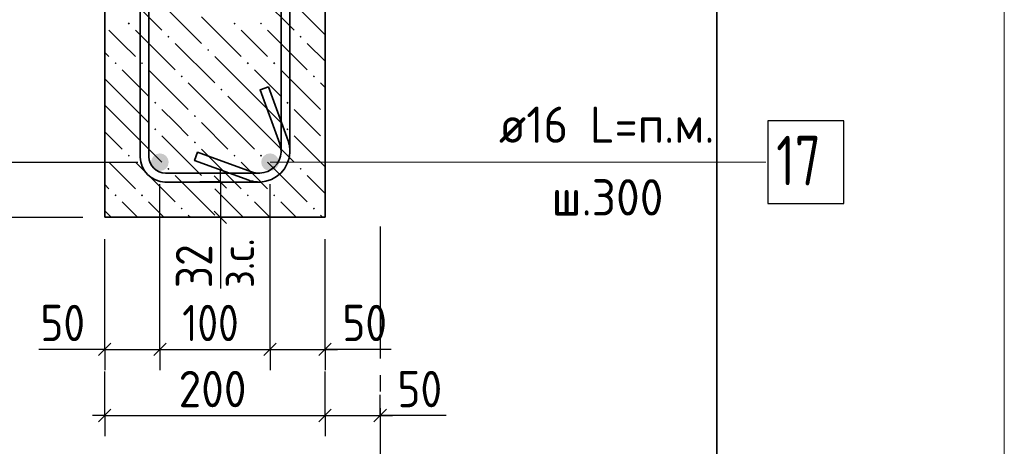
# Model space of a CAD drawing. Header units: millimetres. Extents: x 0 to 42000, y 0 to 29700.
# Tile 7 of 12: x 15087 to 21046, y 18829 to 21412. Entities that reach past the tile are written whole.
import ezdxf

# ---------------------------------------------------------------- set-up
doc = ezdxf.new("R2010")
doc.units = ezdxf.units.MM
doc.linetypes.add('______5', pattern=[1100, 800, -100, 100, -100])
for name, color, linetype, lineweight in [('S1 Продольная арматура', 7, 'Continuous', 35), ('Standard', 7, 'Continuous', 25), ('ЖБ Пилон', 7, 'Continuous', 35), ('Позиционная метка линия выноска', 7, 'Continuous', 13)]:
    doc.layers.add(name, color=color, linetype=linetype, lineweight=lineweight)
doc.layers.add('Оси', color=7, linetype='______5')
doc.layers.add('Размерная выноска', color=7, linetype='Continuous')
doc.layers.add('Хомут', color=7, linetype='Continuous', lineweight=25, true_color=0x6e3c1e)
doc.styles.add('ISOCPEUR', font='txt')

msp = doc.modelspace()

# ---------------------------------------------------------------- hatches: boundary and pattern name
at = {"layer": 'S1 Продольная арматура', "linetype": 'Continuous', "lineweight": 18, "transparency": 33554687}
for points in [[(15989.1, 20549), (15985, 20569.4), (15973.5, 20586.7), (15956.2, 20598.3), (15935.8, 20602.3), (15915.4, 20598.3), (15898, 20586.7), (15886.5, 20569.4), (15882.4, 20549), (15886.5, 20528.6), (15898, 20511.3), (15915.4, 20499.7), (15935.8, 20495.7), (15956.2, 20499.7), (15973.5, 20511.3), (15985, 20528.6)], [(15989.1, 20549), (15985, 20569.4), (15973.5, 20586.7), (15956.2, 20598.3), (15935.8, 20602.3), (15915.4, 20598.3), (15898, 20586.7), (15886.5, 20569.4), (15882.4, 20549), (15886.5, 20528.6), (15898, 20511.3), (15915.4, 20499.7), (15935.8, 20495.7), (15956.2, 20499.7), (15973.5, 20511.3), (15985, 20528.6)], [(16655.8, 20549), (16651.7, 20569.4), (16640.1, 20586.7), (16622.8, 20598.3), (16602.4, 20602.3), (16582, 20598.3), (16564.7, 20586.7), (16553.1, 20569.4), (16549.1, 20549), (16553.1, 20528.6), (16564.7, 20511.3), (16582, 20499.7), (16602.4, 20495.7), (16622.8, 20499.7), (16640.1, 20511.3), (16651.7, 20528.6)], [(16655.8, 20549), (16651.7, 20569.4), (16640.1, 20586.7), (16622.8, 20598.3), (16602.4, 20602.3), (16582, 20598.3), (16564.7, 20586.7), (16553.1, 20569.4), (16549.1, 20549), (16553.1, 20528.6), (16564.7, 20511.3), (16582, 20499.7), (16602.4, 20495.7), (16622.8, 20499.7), (16640.1, 20511.3), (16651.7, 20528.6)]]:
    msp.add_hatch(color=7, dxfattribs=at).paths.add_polyline_path(points)
at = {"layer": 'ЖБ Пилон', "linetype": 'Continuous', "lineweight": 18, "transparency": 33554687}
for points in [[(15741.3, 21388.5), (15747.8, 21395), (15754.3, 21388.5), (15747.8, 21382)], [(16381.3, 21388.5), (16387.8, 21395), (16394.3, 21388.5), (16387.8, 21382)], [(16541.3, 21388.5), (16547.8, 21395), (16554.3, 21388.5), (16547.8, 21382)], [(15981.3, 21308.5), (15987.8, 21315), (15994.3, 21308.5), (15987.8, 21302)], [(16781.3, 21308.5), (16787.8, 21315), (16794.3, 21308.5), (16787.8, 21302)], [(16221.3, 21228.5), (16227.8, 21235), (16234.3, 21228.5), (16227.8, 21222)], [(15661.3, 21148.5), (15667.8, 21155), (15674.3, 21148.5), (15667.8, 21142)], [(15821.3, 21148.5), (15827.8, 21155), (15834.3, 21148.5), (15827.8, 21142)], [(16461.3, 21148.5), (16467.8, 21155), (16474.3, 21148.5), (16467.8, 21142)], [(16621.3, 21148.5), (16627.8, 21155), (16634.3, 21148.5), (16627.8, 21142)], [(16061.3, 21068.5), (16067.8, 21075), (16074.3, 21068.5), (16067.8, 21062)], [(16861.3, 21068.5), (16867.8, 21075), (16874.3, 21068.5), (16867.8, 21062)], [(16301.3, 20988.5), (16307.8, 20995), (16314.3, 20988.5), (16307.8, 20982)], [(15901.3, 20908.5), (15907.8, 20915), (15914.3, 20908.5), (15907.8, 20902)], [(16701.3, 20908.5), (16707.8, 20915), (16714.3, 20908.5), (16707.8, 20902)], [(16141.3, 20828.5), (16147.8, 20835), (16154.3, 20828.5), (16147.8, 20822)], [(15901.3, 20748.5), (15907.8, 20755), (15914.3, 20748.5), (15907.8, 20742)], [(16701.3, 20748.5), (16707.8, 20755), (16714.3, 20748.5), (16707.8, 20742)], [(16141.3, 20668.5), (16147.8, 20675), (16154.3, 20668.5), (16147.8, 20662)], [(15741.3, 20588.5), (15747.8, 20595), (15754.3, 20588.5), (15747.8, 20582)], [(16381.3, 20588.5), (16387.8, 20595), (16394.3, 20588.5), (16387.8, 20582)], [(16541.3, 20588.5), (16547.8, 20595), (16554.3, 20588.5), (16547.8, 20582)], [(15981.3, 20508.5), (15987.8, 20515), (15994.3, 20508.5), (15987.8, 20502)], [(16781.3, 20508.5), (16787.8, 20515), (16794.3, 20508.5), (16787.8, 20502)], [(16221.3, 20428.5), (16227.8, 20435), (16234.3, 20428.5), (16227.8, 20422)], [(15661.3, 20348.5), (15667.8, 20355), (15674.3, 20348.5), (15667.8, 20342)], [(15821.3, 20348.5), (15827.8, 20355), (15834.3, 20348.5), (15827.8, 20342)], [(16461.3, 20348.5), (16467.8, 20355), (16474.3, 20348.5), (16467.8, 20342)], [(16621.3, 20348.5), (16627.8, 20355), (16634.3, 20348.5), (16627.8, 20342)], [(16061.3, 20268.5), (16067.8, 20275), (16074.3, 20268.5), (16067.8, 20262)], [(16861.3, 20268.5), (16867.8, 20275), (16874.3, 20268.5), (16867.8, 20262)]]:
    msp.add_hatch(color=7, dxfattribs=at).paths.add_polyline_path(points, flags=16)

# ---------------------------------------------------------------- linework, layer by layer
at = {"layer": 'S1 Продольная арматура', "color": 7, "linetype": 'Continuous', "lineweight": 25, "transparency": 33554687}
msp.add_lwpolyline([(19615.8, 20299), (20075.8, 20299), (20075.8, 20799), (19615.8, 20799), (19615.8, 20299)], dxfattribs=at)
at = {"layer": 'Standard', "color": 7, "linetype": 'Continuous', "lineweight": -3, "transparency": 33554687}
for p, q in [((16302.4, 20429.2), (16302.4, 20504.2)), ((16302.4, 20429.2), (16177.4, 20429.2)), ((16302.4, 20429.2), (16427.4, 20429.2)), ((16302.4, 20429.2), (16302.4, 20215.7)), ((16302.4, 20215.7), (16177.4, 20215.7)), ((16302.4, 20215.7), (16427.4, 20215.7)), ((16302.4, 20215.7), (16302.4, 20140.7)), ((15602.4, 19415.7), (15602.4, 19540.7)), ((15935.8, 19415.7), (15935.8, 19540.7)), ((16602.4, 19415.7), (16602.4, 19540.7)), ((16935.8, 19415.7), (16935.8, 19540.7)), ((15602.4, 19415.7), (15527.4, 19415.7)), ((15602.4, 19415.7), (15602.4, 19290.7)), ((15602.4, 19415.7), (15935.8, 19415.7)), ((15935.8, 19415.7), (15935.8, 19290.7)), ((15935.8, 19415.7), (16602.4, 19415.7)), ((16602.4, 19415.7), (16602.4, 19290.7)), ((16602.4, 19415.7), (16935.8, 19415.7)), ((16935.8, 19415.7), (16935.8, 19290.7)), ((16935.8, 19415.7), (17010.8, 19415.7)), ((15602.4, 19015.7), (15602.4, 19282.3)), ((15602.4, 19015.7), (15602.4, 19140.7)), ((16935.8, 19015.7), (16935.8, 19140.7)), ((17269.1, 19015.7), (17269.1, 19140.7)), ((15602.4, 19015.7), (15527.4, 19015.7)), ((15602.4, 19015.7), (15602.4, 18890.7)), ((15602.4, 19015.7), (16935.8, 19015.7)), ((16935.8, 19015.7), (16935.8, 18890.7)), ((16935.8, 19015.7), (17269.1, 19015.7)), ((17269.1, 19015.7), (17269.1, 18890.7)), ((17269.1, 19015.7), (17269.1, 19015.7)), ((17269.1, 19015.7), (17344.1, 19015.7))]:
    msp.add_line(p, q, dxfattribs=at)
at = {"layer": 'Standard', "color": 7, "linetype": 'Continuous', "lineweight": 25, "transparency": 33554687}
for p, q in [((16264.9, 20466.7), (16339.9, 20391.7)), ((16264.9, 20253.2), (16339.9, 20178.2)), ((15564.9, 19378.2), (15639.9, 19453.2)), ((15898.3, 19378.2), (15973.3, 19453.2)), ((16564.9, 19378.2), (16639.9, 19453.2)), ((16898.3, 19378.2), (16973.3, 19453.2)), ((15564.9, 18978.2), (15639.9, 19053.2)), ((16898.3, 18978.2), (16973.3, 19053.2)), ((17231.6, 18978.2), (17306.6, 19053.2))]:
    msp.add_line(p, q, dxfattribs=at)
at = {"layer": 'Standard', "color": 7, "linetype": 'Continuous', "lineweight": 13, "transparency": 33554687}
msp.add_lwpolyline([(21046.1, 29200), (2000, 29200), (2000, 13705.3), (21046.1, 13705.3), (21046.1, 29200)], dxfattribs=at)
at = {"layer": 'Standard', "color": 254, "linetype": 'Continuous', "lineweight": 35, "true_color": 0xc4c4ff, "transparency": 33554687}
msp.add_lwpolyline([(13737.6, 17916.6), (19306.5, 17916.6), (19306.5, 28483.4), (13737.6, 28483.4), (13737.6, 17916.6)], dxfattribs=at)
at = {"layer": 'Standard', "color": 7, "linetype": 'Continuous', "lineweight": -3, "transparency": 33554687}
for points in [[(14877.7, 20549), (15358.1, 20549), (15358.1, 20549), (15802.4, 20549)], [(15935.8, 19415.7), (15935.8, 19432.7), (15935.8, 19432.7), (15935.8, 19432.7), (15935.8, 19432.7), (15935.8, 20415.7)], [(16602.4, 19415.7), (16602.4, 19432.7), (16602.4, 19432.7), (16602.4, 20415.7)], [(14877.7, 20215.7), (15138.9, 20215.7), (15138.9, 20215.7), (15469.1, 20215.7)], [(15602.4, 19415.7), (15602.4, 19432.7), (15602.4, 19432.7), (15602.4, 19432.7), (15602.4, 19432.7), (15602.4, 20082.3)], [(16935.8, 19415.7), (16935.8, 19432.7), (16935.8, 19432.7), (16935.8, 20082.3)], [(16935.8, 19015.7), (16935.8, 19032.7), (16935.8, 19032.7), (16935.8, 19282.3)]]:
    msp.add_lwpolyline(points, dxfattribs=at)
at = {"layer": 'ЖБ Пилон', "color": 7, "linetype": 'Continuous', "lineweight": 35, "transparency": 33554687}
for p, q in [((15602.4, 26882.3), (15602.4, 20215.7)), ((16935.8, 20215.7), (16935.8, 26882.3)), ((15602.4, 20215.7), (16935.8, 20215.7))]:
    msp.add_line(p, q, dxfattribs=at)
at = {"layer": 'ЖБ Пилон', "color": 9, "linetype": 'Continuous', "lineweight": 18, "true_color": 0xc7c7c7, "transparency": 33554687}
for p, q in [((15707.8, 21588.5), (15947.8, 21348.5)), ((16507.8, 21588.5), (16747.8, 21348.5)), ((15947.8, 21508.5), (16187.8, 21268.5)), ((16747.8, 21508.5), (16935.8, 21320.5)), ((16187.8, 21428.5), (16427.8, 21188.5)), ((15707.8, 21268.5), (15627.8, 21348.5)), ((15787.8, 21348.5), (16027.8, 21108.5)), ((16507.8, 21268.5), (16427.8, 21348.5)), ((16587.8, 21348.5), (16827.8, 21108.5)), ((15602.4, 21213.8), (15627.8, 21188.5)), ((15787.8, 21188.5), (15707.8, 21268.5)), ((16027.8, 21268.5), (16267.8, 21028.5)), ((16587.8, 21188.5), (16507.8, 21268.5)), ((16827.8, 21268.5), (16935.8, 21160.5)), ((16507.8, 20948.5), (16267.8, 21188.5)), ((15707.8, 21108.5), (15867.8, 20948.5)), ((15867.8, 21108.5), (16107.8, 20868.5)), ((16507.8, 21108.5), (16667.8, 20948.5)), ((16667.8, 21108.5), (16907.8, 20868.5)), ((15707.8, 20948.5), (15602.4, 21053.8)), ((16347.8, 20788.5), (16107.8, 21028.5)), ((16935.8, 21000.5), (16907.8, 21028.5)), ((15707.8, 20948.5), (15867.8, 20788.5)), ((16347.8, 20948.5), (16507.8, 20788.5)), ((16507.8, 20948.5), (16667.8, 20788.5)), ((15602.4, 20893.8), (15707.8, 20788.5)), ((16027.8, 20788.5), (15947.8, 20868.5)), ((16827.8, 20788.5), (16747.8, 20868.5)), ((15707.8, 20788.5), (15947.8, 20548.5)), ((16107.8, 20708.5), (16027.8, 20788.5)), ((16187.8, 20788.5), (16347.8, 20628.5)), ((16347.8, 20788.5), (16507.8, 20628.5)), ((16507.8, 20788.5), (16747.8, 20548.5)), ((16907.8, 20708.5), (16827.8, 20788.5)), ((15602.4, 20733.8), (15707.8, 20628.5)), ((15947.8, 20708.5), (16187.8, 20468.5)), ((16747.8, 20708.5), (16935.8, 20520.5)), ((16187.8, 20628.5), (16427.8, 20388.5)), ((15707.8, 20468.5), (15627.8, 20548.5)), ((15787.8, 20548.5), (16027.8, 20308.5)), ((16507.8, 20468.5), (16427.8, 20548.5)), ((16587.8, 20548.5), (16827.8, 20308.5)), ((15787.8, 20388.5), (15707.8, 20468.5)), ((16027.8, 20468.5), (16267.8, 20228.5)), ((16587.8, 20388.5), (16507.8, 20468.5)), ((16827.8, 20468.5), (16935.8, 20360.5)), ((15602.4, 20413.8), (15627.8, 20388.5)), ((16440.6, 20215.7), (16267.8, 20388.5)), ((15707.8, 20308.5), (15800.6, 20215.7)), ((15867.8, 20308.5), (15960.6, 20215.7)), ((16507.8, 20308.5), (16600.6, 20215.7)), ((16667.8, 20308.5), (16760.6, 20215.7)), ((15640.6, 20215.7), (15602.4, 20253.8)), ((16120.6, 20215.7), (16107.8, 20228.5)), ((16920.6, 20215.7), (16907.8, 20228.5))]:
    msp.add_line(p, q, dxfattribs=at)
at = {"layer": 'Оси', "color": 8, "linetype": '______5', "lineweight": -3, "transparency": 33554687}
msp.add_line((17269.1, 20160.1), (17269.1, 18749), dxfattribs=at)
at = {"layer": 'Позиционная метка линия выноска', "color": 7, "linetype": 'Continuous', "lineweight": 13, "transparency": 33554687}
msp.add_line((16602.4, 20549), (19602.4, 20549), dxfattribs=at)
at = {"layer": 'Размерная выноска', "color": 7, "linetype": 'Continuous', "lineweight": -3, "transparency": 33554687}
for p, q in [((16302.4, 20215.7), (16302.4, 19785.4)), ((15602.4, 19415.7), (15202.4, 19415.7)), ((17335.8, 19415.7), (16935.8, 19415.7)), ((17669.1, 19015.7), (17269.1, 19015.7))]:
    msp.add_line(p, q, dxfattribs=at)
at = {"layer": 'Хомут', "color": 7, "linetype": 'Continuous', "lineweight": 35, "transparency": 33554687}
for points in [[(16592.6, 21005.3), (16711.8, 20677.7), (16714.2, 20670.5), (16716.3, 20663.1), (16718.1, 20655.6), (16719.6, 20648.1), (16720.8, 20640.5), (16721.6, 20632.8), (16722.2, 20625.2), (16722.4, 20617.6), (16722.4, 20606.8), (16717.9, 20574.3), (16706.7, 20540.4), (16689.3, 20509.3), (16667.8, 20483.6), (16642.2, 20462.2), (16611, 20444.7), (16577.1, 20433.5), (16544.6, 20429), (15965.6, 20429), (15938.2, 20432.8), (15909.7, 20442.2), (15883.4, 20456.9), (15861.8, 20475), (15843.7, 20496.7), (15829, 20522.9), (15819.6, 20551.5), (15815.8, 20578.8), (15815.8, 24519.2)], [(16592.6, 21005.3), (16711.8, 20677.7), (16714.2, 20670.5), (16716.3, 20663.1), (16718.1, 20655.6), (16719.6, 20648.1), (16720.8, 20640.5), (16721.6, 20632.8), (16722.2, 20625.2), (16722.4, 20617.6), (16722.4, 20606.8), (16717.9, 20574.3), (16706.7, 20540.4), (16689.3, 20509.3), (16667.8, 20483.6), (16642.2, 20462.2), (16611, 20444.7), (16577.1, 20433.5), (16544.6, 20429), (15965.6, 20429), (15938.2, 20432.8), (15909.7, 20442.2), (15883.4, 20456.9), (15861.8, 20475), (15843.7, 20496.7), (15829, 20522.9), (15819.6, 20551.5), (15815.8, 20578.8), (15815.8, 24519.2)], [(16592.6, 21005.3), (16711.8, 20677.7), (16714.2, 20670.5), (16716.3, 20663.1), (16718.1, 20655.6), (16719.6, 20648.1), (16720.8, 20640.5), (16721.6, 20632.8), (16722.2, 20625.2), (16722.4, 20617.6), (16722.4, 20606.8), (16717.9, 20574.3), (16706.7, 20540.4), (16689.3, 20509.3), (16667.8, 20483.6), (16642.2, 20462.2), (16611, 20444.7), (16577.1, 20433.5), (16544.6, 20429), (15965.6, 20429), (15938.2, 20432.8), (15909.7, 20442.2), (15883.4, 20456.9), (15861.8, 20475), (15843.7, 20496.7), (15829, 20522.9), (15819.6, 20551.5), (15815.8, 20578.8), (15815.8, 24519.2)], [(16592.6, 21005.3), (16711.8, 20677.7), (16714.2, 20670.5), (16716.3, 20663.1), (16718.1, 20655.6), (16719.6, 20648.1), (16720.8, 20640.5), (16721.6, 20632.8), (16722.2, 20625.2), (16722.4, 20617.6), (16722.4, 20606.8), (16717.9, 20574.3), (16706.7, 20540.4), (16689.3, 20509.3), (16667.8, 20483.6), (16642.2, 20462.2), (16611, 20444.7), (16577.1, 20433.5), (16544.6, 20429), (15965.6, 20429), (15938.2, 20432.8), (15909.7, 20442.2), (15883.4, 20456.9), (15861.8, 20475), (15843.7, 20496.7), (15829, 20522.9), (15819.6, 20551.5), (15815.8, 20578.8), (15815.8, 24519.2)], [(16592.6, 21005.3), (16711.8, 20677.7), (16714.2, 20670.5), (16716.3, 20663.1), (16718.1, 20655.6), (16719.6, 20648.1), (16720.8, 20640.5), (16721.6, 20632.8), (16722.2, 20625.2), (16722.4, 20617.6), (16722.4, 20606.8), (16717.9, 20574.3), (16706.7, 20540.4), (16689.3, 20509.3), (16667.8, 20483.6), (16642.2, 20462.2), (16611, 20444.7), (16577.1, 20433.5), (16544.6, 20429), (15965.6, 20429), (15938.2, 20432.8), (15909.7, 20442.2), (15883.4, 20456.9), (15861.8, 20475), (15843.7, 20496.7), (15829, 20522.9), (15819.6, 20551.5), (15815.8, 20578.8), (15815.8, 24519.2)], [(16592.6, 21005.3), (16711.8, 20677.7), (16714.2, 20670.5), (16716.3, 20663.1), (16718.1, 20655.6), (16719.6, 20648.1), (16720.8, 20640.5), (16721.6, 20632.8), (16722.2, 20625.2), (16722.4, 20617.6), (16722.4, 20606.8), (16717.9, 20574.3), (16706.7, 20540.4), (16689.3, 20509.3), (16667.8, 20483.6), (16642.2, 20462.2), (16611, 20444.7), (16577.1, 20433.5), (16544.6, 20429), (15965.6, 20429), (15938.2, 20432.8), (15909.7, 20442.2), (15883.4, 20456.9), (15861.8, 20475), (15843.7, 20496.7), (15829, 20522.9), (15819.6, 20551.5), (15815.8, 20578.8), (15815.8, 24519.2)], [(15869.1, 24515.5), (15869.1, 20582.5), (15871.7, 20563.6), (15878, 20544.5), (15887.8, 20527), (15899.6, 20512.9), (15913.8, 20501), (15931.3, 20491.3), (15950.3, 20485), (15969.2, 20482.3), (16540.9, 20482.3), (16565, 20485.7), (16589.4, 20493.7), (16611.8, 20506.3), (16630, 20521.5), (16645.2, 20539.7), (16657.7, 20562), (16665.7, 20586.4), (16669.1, 20610.5), (16669.1, 20616.8), (16668.9, 20622.4), (16668.5, 20627.9), (16667.9, 20633.4), (16667.1, 20638.8), (16666, 20644.2), (16664.7, 20649.6), (16663.2, 20654.9), (16661.4, 20660.2), (16542.5, 20987), (16592.6, 21005.3)], [(15869.1, 24515.5), (15869.1, 20582.5), (15871.7, 20563.6), (15878, 20544.5), (15887.8, 20527), (15899.6, 20512.9), (15913.8, 20501), (15931.3, 20491.3), (15950.3, 20485), (15969.2, 20482.3), (16540.9, 20482.3), (16565, 20485.7), (16589.4, 20493.7), (16611.8, 20506.3), (16630, 20521.5), (16645.2, 20539.7), (16657.7, 20562), (16665.7, 20586.4), (16669.1, 20610.5), (16669.1, 20616.8), (16668.9, 20622.4), (16668.5, 20627.9), (16667.9, 20633.4), (16667.1, 20638.8), (16666, 20644.2), (16664.7, 20649.6), (16663.2, 20654.9), (16661.4, 20660.2), (16542.5, 20987), (16592.6, 21005.3)], [(15869.1, 24515.5), (15869.1, 20582.5), (15871.7, 20563.6), (15878, 20544.5), (15887.8, 20527), (15899.6, 20512.9), (15913.8, 20501), (15931.3, 20491.3), (15950.3, 20485), (15969.2, 20482.3), (16540.9, 20482.3), (16565, 20485.7), (16589.4, 20493.7), (16611.8, 20506.3), (16630, 20521.5), (16645.2, 20539.7), (16657.7, 20562), (16665.7, 20586.4), (16669.1, 20610.5), (16669.1, 20616.8), (16668.9, 20622.4), (16668.5, 20627.9), (16667.9, 20633.4), (16667.1, 20638.8), (16666, 20644.2), (16664.7, 20649.6), (16663.2, 20654.9), (16661.4, 20660.2), (16542.5, 20987), (16592.6, 21005.3)], [(15869.1, 24515.5), (15869.1, 20582.5), (15871.7, 20563.6), (15878, 20544.5), (15887.8, 20527), (15899.6, 20512.9), (15913.8, 20501), (15931.3, 20491.3), (15950.3, 20485), (15969.2, 20482.3), (16540.9, 20482.3), (16565, 20485.7), (16589.4, 20493.7), (16611.8, 20506.3), (16630, 20521.5), (16645.2, 20539.7), (16657.7, 20562), (16665.7, 20586.4), (16669.1, 20610.5), (16669.1, 20616.8), (16668.9, 20622.4), (16668.5, 20627.9), (16667.9, 20633.4), (16667.1, 20638.8), (16666, 20644.2), (16664.7, 20649.6), (16663.2, 20654.9), (16661.4, 20660.2), (16542.5, 20987), (16592.6, 21005.3)], [(15869.1, 24515.5), (15869.1, 20582.5), (15871.7, 20563.6), (15878, 20544.5), (15887.8, 20527), (15899.6, 20512.9), (15913.8, 20501), (15931.3, 20491.3), (15950.3, 20485), (15969.2, 20482.3), (16540.9, 20482.3), (16565, 20485.7), (16589.4, 20493.7), (16611.8, 20506.3), (16630, 20521.5), (16645.2, 20539.7), (16657.7, 20562), (16665.7, 20586.4), (16669.1, 20610.5), (16669.1, 20616.8), (16668.9, 20622.4), (16668.5, 20627.9), (16667.9, 20633.4), (16667.1, 20638.8), (16666, 20644.2), (16664.7, 20649.6), (16663.2, 20654.9), (16661.4, 20660.2), (16542.5, 20987), (16592.6, 21005.3)], [(15869.1, 24515.5), (15869.1, 20582.5), (15871.7, 20563.6), (15878, 20544.5), (15887.8, 20527), (15899.6, 20512.9), (15913.8, 20501), (15931.3, 20491.3), (15950.3, 20485), (15969.2, 20482.3), (16540.9, 20482.3), (16565, 20485.7), (16589.4, 20493.7), (16611.8, 20506.3), (16630, 20521.5), (16645.2, 20539.7), (16657.7, 20562), (16665.7, 20586.4), (16669.1, 20610.5), (16669.1, 20616.8), (16668.9, 20622.4), (16668.5, 20627.9), (16667.9, 20633.4), (16667.1, 20638.8), (16666, 20644.2), (16664.7, 20649.6), (16663.2, 20654.9), (16661.4, 20660.2), (16542.5, 20987), (16592.6, 21005.3)], [(16722.4, 24519.2), (16722.4, 20606.8), (16717.9, 20574.3), (16706.7, 20540.4), (16689.3, 20509.3), (16667.8, 20483.6), (16642.2, 20462.2), (16611, 20444.7), (16577.1, 20433.5), (16544.6, 20429), (16533.8, 20429), (16526.3, 20429.2), (16518.6, 20429.8), (16510.9, 20430.7), (16503.3, 20431.8), (16495.8, 20433.3), (16488.3, 20435.1), (16480.9, 20437.2), (16473.8, 20439.6), (16146.1, 20558.8), (16164.4, 20608.9), (16491.2, 20490), (16496.6, 20488.2), (16501.9, 20486.7), (16507.2, 20485.4), (16512.6, 20484.4), (16518, 20483.5), (16523.5, 20482.9), (16529, 20482.5), (16534.6, 20482.3), (16540.9, 20482.3), (16565, 20485.7), (16589.4, 20493.7), (16611.8, 20506.3), (16630, 20521.5), (16645.2, 20539.7), (16657.7, 20562), (16665.7, 20586.4), (16669.1, 20610.5), (16669.1, 24515.5)], [(16722.4, 24519.2), (16722.4, 20606.8), (16717.9, 20574.3), (16706.7, 20540.4), (16689.3, 20509.3), (16667.8, 20483.6), (16642.2, 20462.2), (16611, 20444.7), (16577.1, 20433.5), (16544.6, 20429), (16533.8, 20429), (16526.3, 20429.2), (16518.6, 20429.8), (16510.9, 20430.7), (16503.3, 20431.8), (16495.8, 20433.3), (16488.3, 20435.1), (16480.9, 20437.2), (16473.8, 20439.6), (16146.1, 20558.8), (16164.4, 20608.9), (16491.2, 20490), (16496.6, 20488.2), (16501.9, 20486.7), (16507.2, 20485.4), (16512.6, 20484.4), (16518, 20483.5), (16523.5, 20482.9), (16529, 20482.5), (16534.6, 20482.3), (16540.9, 20482.3), (16565, 20485.7), (16589.4, 20493.7), (16611.8, 20506.3), (16630, 20521.5), (16645.2, 20539.7), (16657.7, 20562), (16665.7, 20586.4), (16669.1, 20610.5), (16669.1, 24515.5)], [(16722.4, 24519.2), (16722.4, 20606.8), (16717.9, 20574.3), (16706.7, 20540.4), (16689.3, 20509.3), (16667.8, 20483.6), (16642.2, 20462.2), (16611, 20444.7), (16577.1, 20433.5), (16544.6, 20429), (16533.8, 20429), (16526.3, 20429.2), (16518.6, 20429.8), (16510.9, 20430.7), (16503.3, 20431.8), (16495.8, 20433.3), (16488.3, 20435.1), (16480.9, 20437.2), (16473.8, 20439.6), (16146.1, 20558.8), (16164.4, 20608.9), (16491.2, 20490), (16496.6, 20488.2), (16501.9, 20486.7), (16507.2, 20485.4), (16512.6, 20484.4), (16518, 20483.5), (16523.5, 20482.9), (16529, 20482.5), (16534.6, 20482.3), (16540.9, 20482.3), (16565, 20485.7), (16589.4, 20493.7), (16611.8, 20506.3), (16630, 20521.5), (16645.2, 20539.7), (16657.7, 20562), (16665.7, 20586.4), (16669.1, 20610.5), (16669.1, 24515.5)], [(16722.4, 24519.2), (16722.4, 20606.8), (16717.9, 20574.3), (16706.7, 20540.4), (16689.3, 20509.3), (16667.8, 20483.6), (16642.2, 20462.2), (16611, 20444.7), (16577.1, 20433.5), (16544.6, 20429), (16533.8, 20429), (16526.3, 20429.2), (16518.6, 20429.8), (16510.9, 20430.7), (16503.3, 20431.8), (16495.8, 20433.3), (16488.3, 20435.1), (16480.9, 20437.2), (16473.8, 20439.6), (16146.1, 20558.8), (16164.4, 20608.9), (16491.2, 20490), (16496.6, 20488.2), (16501.9, 20486.7), (16507.2, 20485.4), (16512.6, 20484.4), (16518, 20483.5), (16523.5, 20482.9), (16529, 20482.5), (16534.6, 20482.3), (16540.9, 20482.3), (16565, 20485.7), (16589.4, 20493.7), (16611.8, 20506.3), (16630, 20521.5), (16645.2, 20539.7), (16657.7, 20562), (16665.7, 20586.4), (16669.1, 20610.5), (16669.1, 24515.5)], [(16722.4, 24519.2), (16722.4, 20606.8), (16717.9, 20574.3), (16706.7, 20540.4), (16689.3, 20509.3), (16667.8, 20483.6), (16642.2, 20462.2), (16611, 20444.7), (16577.1, 20433.5), (16544.6, 20429), (16533.8, 20429), (16526.3, 20429.2), (16518.6, 20429.8), (16510.9, 20430.7), (16503.3, 20431.8), (16495.8, 20433.3), (16488.3, 20435.1), (16480.9, 20437.2), (16473.8, 20439.6), (16146.1, 20558.8), (16164.4, 20608.9), (16491.2, 20490), (16496.6, 20488.2), (16501.9, 20486.7), (16507.2, 20485.4), (16512.6, 20484.4), (16518, 20483.5), (16523.5, 20482.9), (16529, 20482.5), (16534.6, 20482.3), (16540.9, 20482.3), (16565, 20485.7), (16589.4, 20493.7), (16611.8, 20506.3), (16630, 20521.5), (16645.2, 20539.7), (16657.7, 20562), (16665.7, 20586.4), (16669.1, 20610.5), (16669.1, 24515.5)], [(16722.4, 24519.2), (16722.4, 20606.8), (16717.9, 20574.3), (16706.7, 20540.4), (16689.3, 20509.3), (16667.8, 20483.6), (16642.2, 20462.2), (16611, 20444.7), (16577.1, 20433.5), (16544.6, 20429), (16533.8, 20429), (16526.3, 20429.2), (16518.6, 20429.8), (16510.9, 20430.7), (16503.3, 20431.8), (16495.8, 20433.3), (16488.3, 20435.1), (16480.9, 20437.2), (16473.8, 20439.6), (16146.1, 20558.8), (16164.4, 20608.9), (16491.2, 20490), (16496.6, 20488.2), (16501.9, 20486.7), (16507.2, 20485.4), (16512.6, 20484.4), (16518, 20483.5), (16523.5, 20482.9), (16529, 20482.5), (16534.6, 20482.3), (16540.9, 20482.3), (16565, 20485.7), (16589.4, 20493.7), (16611.8, 20506.3), (16630, 20521.5), (16645.2, 20539.7), (16657.7, 20562), (16665.7, 20586.4), (16669.1, 20610.5), (16669.1, 24515.5)]]:
    msp.add_lwpolyline(points, dxfattribs=at)

# ---------------------------------------------------------------- texts
at = {"layer": 'S1 Продольная арматура', "color": 7, "linetype": 'Continuous', "lineweight": 13, "transparency": 33554687, "attachment_point": 7, "style": 'ISOCPEUR'}
for s, insert, char_height, width in [('\\W0.94;ø16 L=п.м. ', (17987.8, 20666.3), 220, 1599.147), ('\\W0.75;17', (19665.8, 20409), 300, 472.289), ('\\W0.95;ш.300 ', (18306.8, 20226.3), 220, 962.122)]:
    msp.add_mtext(s, dxfattribs=dict(at, insert=insert, char_height=char_height, width=width))
at = {"layer": 'Standard', "color": 7, "linetype": 'Continuous', "lineweight": 18, "transparency": 33554687, "insert": (16505.6, 19787.3), "char_height": 200, "width": 459.942, "attachment_point": 7, "rotation": 90, "style": 'ISOCPEUR'}
msp.add_mtext('\\W0.90;з.с.', dxfattribs=at)
at = {"layer": 'Standard', "color": 7, "linetype": 'Continuous', "lineweight": 25, "transparency": 33554687, "insert": (16252.4, 19786.5), "char_height": 220, "width": 403.94, "attachment_point": 7, "rotation": 90, "style": 'ISOCPEUR'}
msp.add_mtext('\\W0.87;32', dxfattribs=at)
at = {"layer": 'Standard', "color": 7, "linetype": 'Continuous', "lineweight": 25, "transparency": 33554687, "char_height": 220, "attachment_point": 7, "style": 'ISOCPEUR'}
for s, insert, width in [('\\W0.87;50', (15212.3, 19465.7), 403.932), ('\\W0.83;100', (16071.1, 19465.7), 508.571), ('\\W0.87;50', (17039.9, 19465.7), 403.932), ('\\W0.91;200', (16049.1, 19065.7), 561.988), ('\\W0.87;50', (17373.3, 19065.7), 403.924)]:
    msp.add_mtext(s, dxfattribs=dict(at, insert=insert, width=width))

doc.saveas('drawing.dxf')
